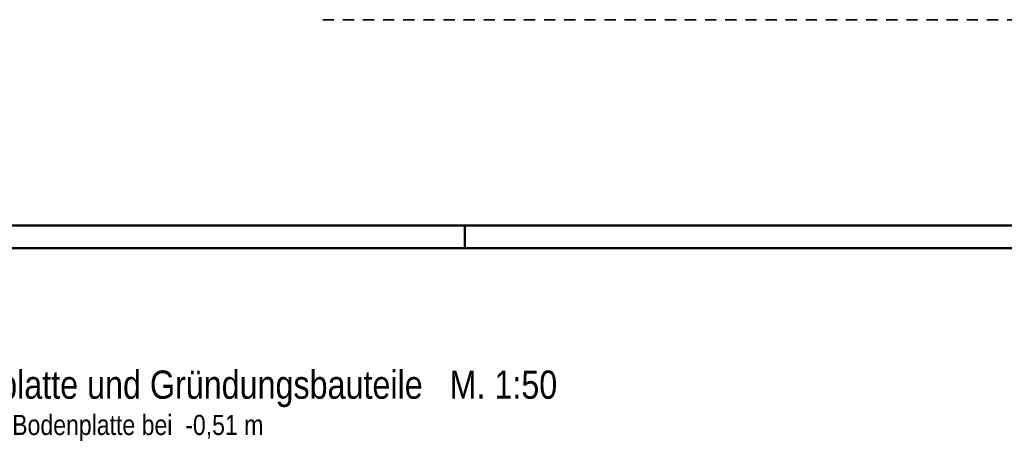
# Model space of a CAD drawing. Header units: millimetres. Extents: x -50 to 85, y 0 to 206.
# Tile 56 of 152: x 5.52 to 16.53, y 39.64 to 44.35. Entities that reach past the tile are written whole.
import ezdxf

# ---------------------------------------------------------------- set-up
doc = ezdxf.new("R2010")
doc.units = ezdxf.units.MM
doc.linetypes.add('HIDDEN', pattern=[0.375, 0.25, -0.125])
doc.styles.add('Arial Narrow', font='ARIALN.TTF')

msp = doc.modelspace()

# ---------------------------------------------------------------- linework, layer by layer
at = {"color": 2, "linetype": 'HIDDEN', "lineweight": 35, "ltscale": 0.5}
msp.add_line((53.3627454, 44.3506167), (8.8627454, 44.3506167), dxfattribs=at)
at = {"color": 4, "linetype": 'Continuous', "lineweight": 50}
for p, q in [((80, 42.05), (0, 42.05)), ((10.5, 42.05), (10.5, 41.8)), ((79.75, 41.8), (1, 41.8))]:
    msp.add_line(p, q, dxfattribs=at)

# ---------------------------------------------------------------- texts
at = {"color": 1, "lineweight": 70, "style": 'Arial Narrow'}
msp.add_text('Bodenplatte und Gründungsbauteile   M. 1:50', height=0.315, dxfattribs=at).set_placement((4.2518205, 40.1157225))
at = {"color": 4, "lineweight": 50, "style": 'Arial Narrow'}
msp.add_text('Grundriss Bodenplatte bei  -0,51 m', height=0.225, dxfattribs=at).set_placement((4.2518205, 39.7107225))

doc.saveas('drawing.dxf')
